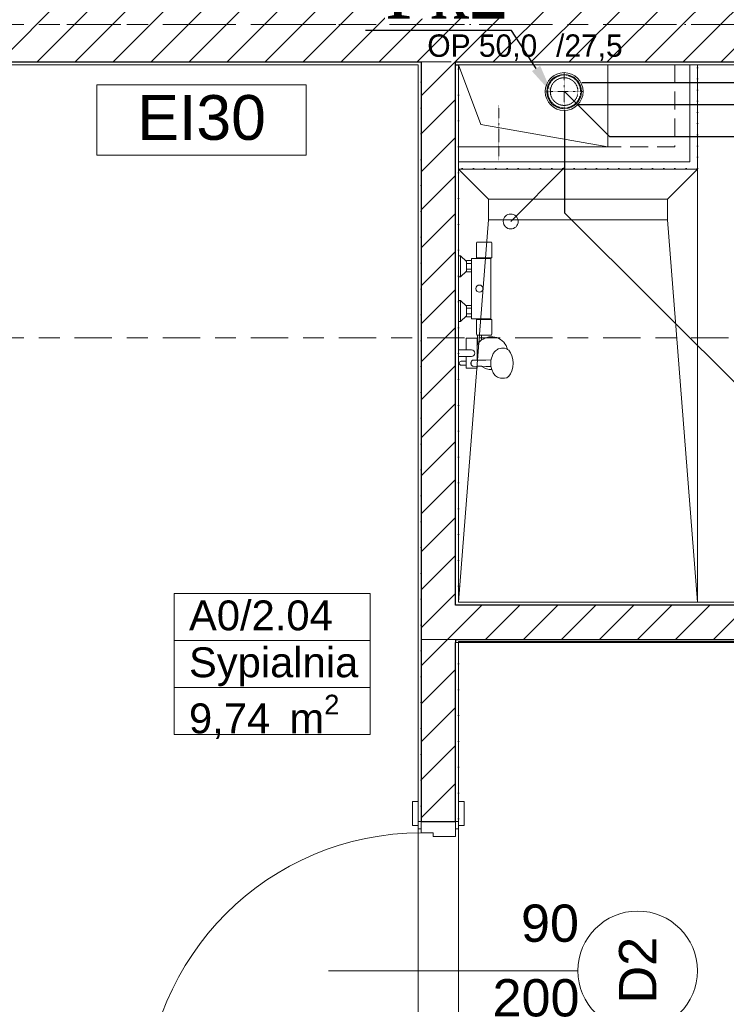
# Model space of a CAD drawing. Header units: millimetres. Extents: x -52968 to 399385, y -141133 to 110561.
# Tile 19 of 146: x 66206 to 68572, y -111775 to -108477. Entities that reach past the tile are written whole.
import ezdxf
from ezdxf import colors
from ezdxf.entities.mleader import LeaderData, LeaderLine
from ezdxf.enums import TextEntityAlignment as Align
from ezdxf.math import Vec2, Vec3

# ---------------------------------------------------------------- set-up
doc = ezdxf.new("R2010")
doc.units = ezdxf.units.MM
for name, pattern in [('DASHDOT', [1, 0.5, -0.25, 0, -0.25]), ('HIDDEN', [0.375, 0.25, -0.125]), ('SIM-Wegliniec-21.07.2025-Parter$0$DASHDOT', [1, 0.5, -0.25, 0, -0.25]), ('SIM-Wegliniec-21.07.2025-Parter$0$Kropki i Kreski', [360, 180, -90, 0, -90]), ('SIM-Wegliniec-21.07.2025-Parter$0$Przerywana długa', [390, 250, -140]), ('SIM-Wegliniec-21.07.2025-Parter$0$Przerywana gęsta', [90, 60, -30]), ('SIM-Wegliniec-21.07.2025-Parter$0$Przerywana podwójnie', [295, 125, -50, 70, -50])]:
    doc.linetypes.add(name, pattern=pattern)
for name, color, linetype, lineweight in [('2DH_PRO_kan', 12, 'Continuous', 15), ('CP_AXISKA', 7, 'DASHDOT', 15), ('CP_HIDDE', 203, 'HIDDEN', 18), ('RR_IWK_KS', 19, 'Kanalizacja', 30), ('RR_IWK_opisy', 7, 'Continuous', 0), ('RR_ks_podposadzkowa', 32, 'Kanalizacja', 30), ('SIM-Wegliniec-21.07.2025-Parter$0$Nowe_A-Armatura_Nr_pióra__5', 250, 'Continuous', 0), ('SIM-Wegliniec-21.07.2025-Parter$0$Nowe_A-Belki-Wieniec_Nr_pióra__69', 250, 'Continuous', 0), ('SIM-Wegliniec-21.07.2025-Parter$0$Nowe_A-Belki-Wieniec_Nr_pióra__90', 250, 'Continuous', 0), ('SIM-Wegliniec-21.07.2025-Parter$0$Nowe_A-Osi_Nr_pióra__20', 250, 'Continuous', 0), ('SIM-Wegliniec-21.07.2025-Parter$0$Nowe_A-Posadzki_Nr_pióra__89', 250, 'Continuous', 0), ('SIM-Wegliniec-21.07.2025-Parter$0$Nowe_A-PPOŻ_Nr_pióra__20', 250, 'Continuous', 0), ('SIM-Wegliniec-21.07.2025-Parter$0$Nowe_A-Przebicia_Nr_pióra__1', 250, 'Continuous', 0), ('SIM-Wegliniec-21.07.2025-Parter$0$Nowe_A-Strefy-Parter_Nr_pióra__94', 250, 'Continuous', 0), ('SIM-Wegliniec-21.07.2025-Parter$0$Nowe_a-tabelka_Nr_pióra__1', 250, 'Continuous', 0), ('SIM-Wegliniec-21.07.2025-Parter$0$Nowe_A-Wentylacja-Mechaniczna-0-5', 250, 'Continuous', 0), ('SIM-Wegliniec-21.07.2025-Parter$0$Nowe_A-Wentylacja-Mechaniczna-0-5_Nr_pióra__47', 250, 'Continuous', 0), ('SIM-Wegliniec-21.07.2025-Parter$0$Nowe_A-Wentylacja-Mechaniczna-0-5_Nr_pióra__67', 250, 'Continuous', 0), ('SIM-Wegliniec-21.07.2025-Parter$0$Nowe_A-Ściany-Działowe', 250, 'Continuous', 0), ('SIM-Wegliniec-21.07.2025-Parter$0$Nowe_A-Ściany-Działowe_Nr_pióra__27', 250, 'Continuous', 0), ('SIM-Wegliniec-21.07.2025-Parter$0$Nowe_A-Ściany-Działowe_Nr_pióra__47', 250, 'Continuous', 0), ('SIM-Wegliniec-21.07.2025-Parter$0$Nowe_A-Ściany-Wewnętrzne', 250, 'Continuous', 0), ('SIM-Wegliniec-21.07.2025-Parter$0$Nowe_A-Ściany-Wewnętrzne_Nr_pióra__27', 250, 'Continuous', 0), ('SIM-Wegliniec-21.07.2025-Parter$0$Nowe_A-Ściany-Wewnętrzne_Nr_pióra__47', 250, 'Continuous', 0), ('SIM-Wegliniec-21.07.2025-Parter$0$Nowe_Drzwi Archicad_Nr_pióra__23', 250, 'Continuous', 0), ('SIM-Wegliniec-21.07.2025-Parter$0$Nowe_Drzwi Archicad_Nr_pióra__27', 250, 'Continuous', 0), ('SIM-Wegliniec-21.07.2025-Parter$0$Nowe_Drzwi Archicad_Nr_pióra__3', 250, 'Continuous', 0), ('SIM-Wegliniec-21.07.2025-Parter$0$Nowe_Drzwi Archicad_Nr_pióra__47', 250, 'Continuous', 0), ('SIM-Wegliniec-21.07.2025-Parter$0$Nowe_FLUID-Wwc-SYM_Nr_pióra__1', 250, 'Continuous', 0), ('SIM-Wegliniec-21.07.2025-Parter$0$Nowe_Metryczki pomieszczeń Archicada_Nr_pióra__6', 250, 'Continuous', 0), ('SIM-Wegliniec-21.07.2025-Parter$0$Nowe_Znaczniki drzwi Archicada_Nr_pióra__2', 250, 'Continuous', 0), ('SIM-Wegliniec-21.07.2025-Parter$0$Nowe_Znaczniki drzwi Archicada_Nr_pióra__45', 250, 'Continuous', 0), ('SIM-Wegliniec-21.07.2025-Parter$0$Nowe_Znaczniki drzwi Archicada_Nr_pióra__7', 250, 'Continuous', 0)]:
    doc.layers.add(name, color=color, linetype=linetype, lineweight=lineweight)
doc.layers.add('_xref', color=250, linetype='Continuous')
doc.styles.add('CP_ATTR', font='ARIAL.TTF')
doc.styles.add('Garamond', font='GARA.TTF')
doc.styles.add('SIM-Wegliniec-21.07.2025-Parter$0$MtXpl_Arial', font='txt', dxfattribs={"height": 0.2})
doc.styles.add('SIM-Wegliniec-21.07.2025-Parter$0$STYL_AUTOMATYCZNY_1', font='arial.ttf')
doc.styles.add('SIM-Wegliniec-21.07.2025-Parter$0$STYL_AUTOMATYCZNY_2', font='arial.ttf')
doc.styles.get("Standard").update_dxf_attribs({"font": 'arial.ttf'})
doc.linetypes.add('Kanalizacja', pattern='A,25,0,["◄",Standard,S=5,R=0,X=-5,Y=-2.5],0', length=25)
pattern_1 = [(0, (0, 0), (0, 86.60254), [0, -50]), (0, (25, 43.3), (0, 86.60254), [0, -50])]
pattern_2 = [(45, (0, 0), (-63.63961, 63.63961), [])]
pattern_3 = [(0, (0, 0), (0, 37.5), [0, -37.5])]

# ---------------------------------------------------------------- blocks, each defined once
blk = doc.blocks.new('SIM-Wegliniec-21.07.2025-Parter')
at = {"layer": 'SIM-Wegliniec-21.07.2025-Parter$0$Nowe_A-Wentylacja-Mechaniczna-0-5', "linetype": 'Continuous', "lineweight": 0}
h = blk.add_hatch(dxfattribs=at)
h.set_pattern_fill('Gips', color=256, style=0, pattern_type=2)
h.set_pattern_definition(pattern_3)
h.paths.add_polyline_path([(68475.1, -108952.6), (68475.1, -108627.6), (68450.1, -108627.6), (68450.1, -108952.6)])
h = blk.add_hatch(dxfattribs=at)
h.set_pattern_fill('Gips', color=256, style=0, pattern_type=2)
h.set_pattern_definition(pattern_3)
h.paths.add_polyline_path([(68450.1, -108952.6), (67675.1, -108952.6), (67675.1, -108977.6), (68450.1, -108977.6)])
h = blk.add_hatch(dxfattribs=at)
h.set_pattern_fill('Gips', color=256, style=0, pattern_type=2)
h.set_pattern_definition(pattern_3)
h.paths.add_polyline_path([(68450.1, -108952.6), (68475.1, -108977.6), (68475.1, -108952.6)])
at = {"layer": 'SIM-Wegliniec-21.07.2025-Parter$0$Nowe_A-Wentylacja-Mechaniczna-0-5', "linetype": 'Continuous', "lineweight": 0, "true_color": 0x000000}
h = blk.add_hatch(dxfattribs=at)
h.set_pattern_fill('Gips', color=18, style=0, pattern_type=2)
h.set_pattern_definition(pattern_3)
h.paths.add_polyline_path([(68450.1, -108977.6), (68475.1, -108977.6), (68450.1, -108952.6)])
at = {"layer": 'SIM-Wegliniec-21.07.2025-Parter$0$Nowe_A-Ściany-Działowe', "linetype": 'Continuous', "lineweight": 0}
h = blk.add_hatch(dxfattribs=at)
h.set_pattern_fill('Tynk', color=256, style=0, pattern_type=2)
h.set_pattern_definition(pattern_1)
h.paths.add_polyline_path([(67550.1, -108627.6), (67540.1, -108627.6), (67540.1, -111162.7), (67550.1, -111162.7)])
h = blk.add_hatch(dxfattribs=at)
h.set_pattern_fill('Bloczki_ceramiczne', color=256, style=0, pattern_type=2)
h.set_pattern_definition(pattern_2)
h.paths.add_polyline_path([(67665.1, -108617.6), (67550.1, -108617.6), (67550.1, -108627.6), (67665.1, -108627.6)])
h = blk.add_hatch(dxfattribs=at)
h.set_pattern_fill('Bloczki_ceramiczne', color=256, style=0, pattern_type=2)
h.set_pattern_definition(pattern_2)
h.paths.add_polyline_path([(67665.1, -110437.6), (67665.1, -108627.6), (67550.1, -108627.6), (67550.1, -110437.6)])
h = blk.add_hatch(dxfattribs=at)
h.set_pattern_fill('Tynk', color=256, style=0, pattern_type=2)
h.set_pattern_definition(pattern_1)
h.paths.add_polyline_path([(67675.1, -110427.6), (67675.1, -108627.6), (67665.1, -108627.6), (67665.1, -110427.6)])
at = {"layer": 'SIM-Wegliniec-21.07.2025-Parter$0$Nowe_A-Ściany-Działowe', "linetype": 'Continuous', "lineweight": 0, "true_color": 0x000000}
h = blk.add_hatch(dxfattribs=at)
h.set_pattern_fill('Tynk', color=18, style=0, pattern_type=2)
h.set_pattern_definition(pattern_1)
h.paths.add_polyline_path([(67675.1, -110437.6), (67675.1, -110427.6), (67665.1, -110427.6), (67665.1, -110437.6)])
h = blk.add_hatch(dxfattribs=at)
h.set_pattern_fill('Tynk', color=18, style=0, pattern_type=2)
h.set_pattern_definition(pattern_1)
h.paths.add_polyline_path([(67675.1, -110427.6), (67675.1, -110437.6), (68714.9, -110437.6), (68714.9, -110427.6)])
at = {"layer": 'SIM-Wegliniec-21.07.2025-Parter$0$Nowe_A-Ściany-Działowe', "linetype": 'Continuous', "lineweight": 0}
h = blk.add_hatch(dxfattribs=at)
h.set_pattern_fill('Bloczki_ceramiczne', color=256, style=0, pattern_type=2)
h.set_pattern_definition(pattern_2)
h.paths.add_polyline_path([(67665.1, -110552.6), (67665.1, -110437.6), (67550.1, -110437.6), (67550.1, -110552.6)])
h = blk.add_hatch(dxfattribs=at)
h.set_pattern_fill('Bloczki_ceramiczne', color=256, style=0, pattern_type=2)
h.set_pattern_definition(pattern_2)
h.paths.add_polyline_path([(67675.1, -110552.6), (67675.1, -110437.6), (67665.1, -110437.6), (67665.1, -110552.6)])
h = blk.add_hatch(dxfattribs=at)
h.set_pattern_fill('Bloczki_ceramiczne', color=256, style=0, pattern_type=2)
h.set_pattern_definition(pattern_2)
h.paths.add_polyline_path([(67675.1, -110437.6), (67675.1, -110552.6), (68714.9, -110552.6), (68714.9, -110437.6)])
h = blk.add_hatch(dxfattribs=at)
h.set_pattern_fill('Bloczki_ceramiczne', color=256, style=0, pattern_type=2)
h.set_pattern_definition(pattern_2)
h.paths.add_polyline_path([(67550.1, -110552.6), (67550.1, -111162.7), (67665.1, -111162.7), (67665.1, -110552.6)])
at = {"layer": 'SIM-Wegliniec-21.07.2025-Parter$0$Nowe_A-Ściany-Działowe', "linetype": 'Continuous', "lineweight": 0, "true_color": 0x000000}
h = blk.add_hatch(dxfattribs=at)
h.set_pattern_fill('Tynk', color=18, style=0, pattern_type=2)
h.set_pattern_definition(pattern_1)
h.paths.add_polyline_path([(67675.1, -110562.6), (67675.1, -110552.6), (67665.1, -110552.6), (67665.1, -110562.6)])
at = {"layer": 'SIM-Wegliniec-21.07.2025-Parter$0$Nowe_A-Ściany-Działowe', "linetype": 'Continuous', "lineweight": 0}
h = blk.add_hatch(dxfattribs=at)
h.set_pattern_fill('Tynk', color=256, style=0, pattern_type=2)
h.set_pattern_definition(pattern_1)
h.paths.add_polyline_path([(67675.1, -110562.6), (67665.1, -110562.6), (67665.1, -111162.7), (67675.1, -111162.7)])
at = {"layer": 'SIM-Wegliniec-21.07.2025-Parter$0$Nowe_A-Ściany-Działowe', "linetype": 'Continuous', "lineweight": 0, "true_color": 0x000000}
h = blk.add_hatch(dxfattribs=at)
h.set_pattern_fill('Tynk', color=18, style=0, pattern_type=2)
h.set_pattern_definition(pattern_1)
h.paths.add_polyline_path([(67675.1, -110552.6), (67675.1, -110562.6), (68714.9, -110562.6), (68714.9, -110552.6)])
at = {"layer": 'SIM-Wegliniec-21.07.2025-Parter$0$Nowe_A-Ściany-Wewnętrzne', "linetype": 'Continuous', "lineweight": 0}
h = blk.add_hatch(dxfattribs=at)
h.set_pattern_fill('Bloczki_ceramiczne', color=256, style=0, pattern_type=2)
h.set_pattern_definition(pattern_2)
h.paths.add_polyline_path([(67550.1, -108367.6), (65240.1, -108367.6), (65240.1, -108617.6), (67550.1, -108617.6)])
h = blk.add_hatch(dxfattribs=at)
h.set_pattern_fill('Bloczki_ceramiczne', color=256, style=0, pattern_type=2)
h.set_pattern_definition(pattern_2)
h.paths.add_polyline_path([(67665.1, -108367.6), (67550.1, -108367.6), (67550.1, -108617.6), (67665.1, -108617.6)])
h = blk.add_hatch(dxfattribs=at)
h.set_pattern_fill('Bloczki_ceramiczne', color=256, style=0, pattern_type=2)
h.set_pattern_definition(pattern_2)
h.paths.add_polyline_path([(68415.1, -108367.6), (67665.1, -108367.6), (67665.1, -108617.6), (68415.1, -108617.6)])
h = blk.add_hatch(dxfattribs=at)
h.set_pattern_fill('Bloczki_ceramiczne', color=256, style=0, pattern_type=2)
h.set_pattern_definition(pattern_2)
h.paths.add_polyline_path([(68530.1, -108367.6), (68415.1, -108367.6), (68415.1, -108617.6), (68530.1, -108617.6)])
h = blk.add_hatch(dxfattribs=at)
h.set_pattern_fill('Bloczki_ceramiczne', color=256, style=0, pattern_type=2)
h.set_pattern_definition(pattern_2)
h.paths.add_polyline_path([(68530.1, -108617.6), (70370.1, -108617.6), (70370.1, -108367.6), (68530.1, -108367.6)])
at = {"layer": 'SIM-Wegliniec-21.07.2025-Parter$0$Nowe_A-Ściany-Wewnętrzne', "linetype": 'Continuous', "lineweight": 0, "true_color": 0x000000}
h = blk.add_hatch(dxfattribs=at)
h.set_pattern_fill('Tynk', color=18, style=0, pattern_type=2)
h.set_pattern_definition(pattern_1)
h.paths.add_polyline_path([(67540.1, -108617.6), (65240.1, -108617.6), (65240.1, -108627.6), (67540.1, -108627.6)])
h = blk.add_hatch(dxfattribs=at)
h.set_pattern_fill('Tynk', color=18, style=0, pattern_type=2)
h.set_pattern_definition(pattern_1)
h.paths.add_polyline_path([(67550.1, -108617.6), (67540.1, -108617.6), (67540.1, -108627.6), (67550.1, -108627.6)])
h = blk.add_hatch(dxfattribs=at)
h.set_pattern_fill('Tynk', color=18, style=0, pattern_type=2)
h.set_pattern_definition(pattern_1)
h.paths.add_polyline_path([(67665.1, -108627.6), (70370.1, -108627.6), (70370.1, -108617.6), (67665.1, -108617.6)])
at = {"layer": 'SIM-Wegliniec-21.07.2025-Parter$0$Nowe_A-Armatura_Nr_pióra__5', "linetype": 'Continuous', "lineweight": 13}
for p, q in [((67675.1, -108977.6), (67775.1, -109077.6)), ((68475.1, -108977.6), (68375.1, -109077.6)), ((68475.1, -108977.6), (68475.1, -110427.6)), ((67775.1, -109147.6), (67775.1, -109077.6)), ((67775.1, -109077.6), (68375.1, -109077.6)), ((67775.1, -109077.6), (67775.1, -109147.6)), ((68375.1, -109077.6), (68375.1, -109147.6)), ((68375.1, -109077.6), (68375.1, -109147.6)), ((67775.1, -109147.6), (67675.1, -110427.6)), ((68375.1, -109147.6), (67775.1, -109147.6)), ((68375.1, -109147.6), (68475.1, -110427.6)), ((67735.1, -109274.6), (67735.1, -109224.6)), ((67738.1, -109221.6), (67784, -109221.6)), ((67787, -109224.6), (67787, -109274.6)), ((67675.1, -109337.6), (67675.1, -109267.6)), ((67675.1, -109267.6), (67682.1, -109267.6)), ((67682.1, -109267.6), (67702.1, -109286.6)), ((67682.1, -109267.6), (67682.1, -109337.6)), ((67719.1, -109283.6), (67719.1, -109276.6)), ((67719.1, -109276.6), (67736.1, -109276.6)), ((67736.1, -109274.6), (67735.1, -109274.6)), ((67736.1, -109276.6), (67736.1, -109274.6)), ((67736.1, -109274.6), (67782.1, -109274.6)), ((67782.1, -109276.6), (67736.1, -109276.6)), ((67787, -109274.6), (67782.1, -109274.6)), ((67782.1, -109274.6), (67782.1, -109276.6)), ((67782.1, -109276.6), (67782.3, -109276.6)), ((67782.3, -109276.6), (67782.9, -109276.6)), ((67782.9, -109276.6), (67783.1, -109276.6)), ((67783.1, -109276.6), (67783.1, -109478.6)), ((67702.1, -109286.6), (67702.1, -109283.6)), ((67702.1, -109283.6), (67719.1, -109283.6)), ((67702.1, -109286.6), (67702.1, -109318.6)), ((67702.1, -109293.1), (67719.1, -109293.1)), ((67719.1, -109283.6), (67719.1, -109321.6)), ((67682.1, -109337.6), (67675.1, -109337.6)), ((67702.1, -109318.6), (67682.1, -109337.6)), ((67702.1, -109312.1), (67719.1, -109312.1)), ((67702.1, -109321.6), (67702.1, -109318.6)), ((67719.1, -109321.6), (67702.1, -109321.6)), ((67719.1, -109433.6), (67719.1, -109321.6)), ((67675.1, -109487.6), (67675.1, -109417.6)), ((67675.1, -109417.6), (67682.1, -109417.6)), ((67682.1, -109417.6), (67702.1, -109436.6)), ((67682.1, -109417.6), (67682.1, -109487.6)), ((67702.1, -109436.6), (67702.1, -109433.6)), ((67702.1, -109433.6), (67719.1, -109433.6)), ((67702.1, -109436.6), (67702.1, -109468.6)), ((67719.1, -109433.6), (67719.1, -109471.6)), ((67702.1, -109468.6), (67682.1, -109487.6)), ((67702.1, -109443.1), (67719.1, -109443.1)), ((67702.1, -109462.1), (67719.1, -109462.1)), ((67702.1, -109471.6), (67702.1, -109468.6)), ((67719.1, -109471.6), (67702.1, -109471.6)), ((67719.1, -109478.6), (67719.1, -109471.6)), ((67682.1, -109487.6), (67675.1, -109487.6)), ((67736.1, -109478.6), (67719.1, -109478.6)), ((67735.1, -109530.6), (67735.1, -109480.6)), ((67735.1, -109480.6), (67736.1, -109480.6)), ((67736.1, -109480.6), (67736.1, -109478.6)), ((67736.1, -109478.6), (67782.3, -109478.6)), ((67782.1, -109480.6), (67736.1, -109480.6)), ((67782.3, -109478.6), (67782.1, -109478.6)), ((67782.1, -109478.6), (67782.1, -109480.6)), ((67782.1, -109480.6), (67787, -109480.6)), ((67782.9, -109478.6), (67782.3, -109478.6)), ((67783.1, -109478.6), (67782.9, -109478.6)), ((67787, -109480.6), (67787, -109530.6)), ((67738.6, -109533.6), (67738.1, -109533.6)), ((67738.6, -109564.9), (67738.6, -109533.6)), ((67751.6, -109533.6), (67738.6, -109533.6)), ((67784, -109533.6), (67751.6, -109533.6)), ((67751.6, -109533.6), (67751.6, -109550.3)), ((67701.1, -109582.6), (67701.1, -109543.6)), ((67701.1, -109543.6), (67737.1, -109543.6)), ((67737.1, -109543.6), (67737.1, -109567.5)), ((67737.1, -109567.5), (67737.1, -109617.4)), ((67675.1, -109604.6), (67675.1, -109582.6)), ((67675.1, -109582.6), (67701.1, -109582.6)), ((67701.1, -109604.6), (67675.1, -109604.6)), ((67701.1, -109582.6), (67719.1, -109582.6)), ((67701.1, -109621.1), (67701.1, -109604.6)), ((67719.1, -109604.6), (67701.1, -109604.6)), ((67719.1, -109604.6), (67701.1, -109604.6)), ((67785.9, -109610), (67787.3, -109604.8)), ((67787.3, -109604.8), (67791.4, -109595.3)), ((67791.4, -109595.3), (67796.9, -109588.1)), ((67796.9, -109588.1), (67798.7, -109586)), ((67798.7, -109586), (67805.4, -109581.2)), ((67805.4, -109581.2), (67808.1, -109579.8)), ((67808.1, -109579.8), (67815.5, -109578.1)), ((67815.5, -109578.1), (67818.6, -109577.6)), ((67818.6, -109577.6), (67829.3, -109577.6)), ((67829.3, -109577.6), (67836.7, -109579.3)), ((67836.7, -109579.3), (67839.1, -109581)), ((67839.1, -109581), (67843.6, -109584.3)), ((67843.6, -109584.3), (67849.6, -109592.2)), ((67849.6, -109592.2), (67854.1, -109602.6)), ((67854.1, -109602.6), (67857, -109614.6)), ((67684.1, -109621.1), (67701.1, -109621.1)), ((67701.1, -109634.1), (67684.1, -109634.1)), ((67701.1, -109621.1), (67701.1, -109634.1)), ((67701.1, -109643.6), (67701.1, -109634.1)), ((67716.3, -109627.6), (67716.7, -109625)), ((67716.7, -109630.2), (67716.3, -109627.6)), ((67716.7, -109625), (67717.8, -109622.6)), ((67717.8, -109632.6), (67716.7, -109630.2)), ((67717.8, -109622.8), (67717.6, -109624.6)), ((67717.6, -109624.6), (67717.6, -109630.6)), ((67717.6, -109630.6), (67717.8, -109632.4)), ((67717.8, -109622.6), (67717.9, -109622.6)), ((67717.8, -109622.6), (67717.8, -109622.8)), ((67717.8, -109632.4), (67717.8, -109632.6)), ((67717.8, -109632.6), (67717.9, -109632.6)), ((67718.4, -109621.1), (67717.9, -109622.6)), ((67717.9, -109632.6), (67718.4, -109634.1)), ((67719.4, -109619.6), (67718.4, -109621.1)), ((67718.4, -109634.1), (67719.4, -109635.5)), ((67720.7, -109618.5), (67719.4, -109619.6)), ((67719.4, -109635.5), (67720.7, -109636.7)), ((67722.3, -109617.8), (67720.7, -109618.5)), ((67720.7, -109636.7), (67722.3, -109637.4)), ((67723.9, -109617.6), (67722.3, -109617.8)), ((67722.3, -109637.4), (67723.9, -109637.6)), ((67766.1, -109617.1), (67723.9, -109617.6)), ((67766.1, -109638.1), (67723.9, -109637.6)), ((67753, -109637.9), (67737.1, -109637.7)), ((67737.1, -109637.7), (67737.1, -109643.6)), ((67784.4, -109616.6), (67766.1, -109617.1)), ((67784.4, -109638.6), (67766.1, -109638.1)), ((67783.2, -109627.6), (67783.9, -109618.5)), ((67783.9, -109636.7), (67783.2, -109627.6)), ((67783.9, -109618.5), (67785.9, -109610)), ((67785.9, -109645.2), (67783.9, -109636.7)), ((67857, -109614.6), (67858, -109627.6)), ((67858, -109627.6), (67857, -109640.5)), ((67737.1, -109643.6), (67701.1, -109643.6)), ((67785.9, -109645.2), (67786.8, -109648.6)), ((67787.3, -109650.4), (67786.8, -109648.6)), ((67791.4, -109659.8), (67787.3, -109650.4)), ((67796.9, -109667.1), (67791.4, -109659.8)), ((67798.7, -109669.2), (67796.9, -109667.1)), ((67805.4, -109673.9), (67798.7, -109669.2)), ((67843.6, -109670.9), (67836.7, -109675.9)), ((67849.6, -109662.9), (67843.6, -109670.9)), ((67854.1, -109652.6), (67849.6, -109662.9)), ((67857, -109640.5), (67854.1, -109652.6)), ((67808.1, -109675.4), (67805.4, -109673.9)), ((67815.5, -109677.1), (67808.1, -109675.4)), ((67818.6, -109677.6), (67815.5, -109677.1)), ((67829.3, -109677.6), (67818.6, -109677.6)), ((67836.7, -109675.9), (67829.3, -109677.6))]:
    blk.add_line(p, q, dxfattribs=at)
for centre, radius in [((67850.1, -109152.6), 25), ((67745.1, -109377.6), 12)]:
    blk.add_circle(centre, radius, dxfattribs=at)
for centre, radius, start, end in [((67738.1, -109224.6), 3, 90, 180), ((67784, -109224.6), 3, 360, 90), ((67738.1, -109530.6), 3, 180, 270), ((67785.5, -109593.6), 55, 13.2265, 128.1131), ((67784, -109530.6), 3, 270, 0), ((67785.5, -109593.6), 55, 148.6006, 151.7422), ((67785.5, -109593.6), 55, 128.1131, 148.6006), ((67719.1, -109593.6), 11, 270, 90), ((67684.1, -109627.6), 6.5, 90, 270), ((67785.4, -109593.8), 54.8, 233.6991, 271.4416)]:
    blk.add_arc(centre, radius, start, end, dxfattribs=at)
at = {"layer": 'SIM-Wegliniec-21.07.2025-Parter$0$Nowe_A-Belki-Wieniec_Nr_pióra__69', "linetype": 'SIM-Wegliniec-21.07.2025-Parter$0$Kropki i Kreski', "lineweight": 13}
blk.add_line((70505.1, -108492.6), (65105.1, -108492.6), dxfattribs=at)
at = {"layer": 'SIM-Wegliniec-21.07.2025-Parter$0$Nowe_A-Belki-Wieniec_Nr_pióra__90', "linetype": 'SIM-Wegliniec-21.07.2025-Parter$0$Przerywana długa', "lineweight": 13}
blk.add_line((70380.1, -108617.6), (65230.1, -108617.6), dxfattribs=at)
at = {"layer": 'SIM-Wegliniec-21.07.2025-Parter$0$Nowe_A-Osi_Nr_pióra__20', "linetype": 'SIM-Wegliniec-21.07.2025-Parter$0$Przerywana podwójnie', "lineweight": 13}
for p, q in [((63144.7, -108492.6), (90961.9, -108492.6)), ((63144.7, -109542.6), (90961.9, -109542.6))]:
    blk.add_line(p, q, dxfattribs=at)
at = {"layer": 'SIM-Wegliniec-21.07.2025-Parter$0$Nowe_A-Posadzki_Nr_pióra__89', "linetype": 'Continuous', "lineweight": 13, "flags": 128}
for points in [[(65240.1, -108617.6), (65240.1, -116907.6), (69435.1, -116907.6), (69435.1, -112387.6), (69435.1, -110552.6), (67550.1, -110552.6), (67550.1, -108617.6)], [(67665.1, -110437.6), (70380.1, -110437.6), (70380.1, -108617.6), (67665.1, -108617.6)]]:
    blk.add_lwpolyline(points, close=True, dxfattribs=at)
at = {"layer": 'SIM-Wegliniec-21.07.2025-Parter$0$Nowe_A-PPOŻ_Nr_pióra__20', "linetype": 'Continuous', "lineweight": 13, "flags": 128}
blk.add_lwpolyline([(66464.1, -108694.7), (67165.3, -108694.7), (67165.3, -108930.4), (66464.1, -108930.4)], close=True, dxfattribs=at)
at = {"layer": 'SIM-Wegliniec-21.07.2025-Parter$0$Nowe_A-Przebicia_Nr_pióra__1', "linetype": 'Continuous', "lineweight": 13}
for p, q in [((67750, -108827.7), (67675.1, -108627.6)), ((67675.1, -108627.6), (68174.9, -108627.6)), ((67675.1, -108902.6), (67675.1, -108627.6)), ((67675.1, -108627.6), (67750, -108827.7)), ((68174.9, -108627.6), (68174.9, -108902.6)), ((68174.9, -108902.6), (67750, -108827.7)), ((67750, -108827.7), (68174.9, -108902.6)), ((68174.9, -108902.6), (67675.1, -108902.6))]:
    blk.add_line(p, q, dxfattribs=at)
at = {"layer": 'SIM-Wegliniec-21.07.2025-Parter$0$Nowe_A-Strefy-Parter_Nr_pióra__94', "linetype": 'Continuous', "lineweight": 13, "flags": 128}
for points in [[(67540.1, -108627.6), (65240.1, -108627.6), (65240.1, -112862.7), (67540.1, -112862.7), (67540.1, -111062.8), (67540.1, -110927.7)], [(67675.1, -110427.6), (69661, -110427.6), (70370.1, -110427.6), (70370.1, -108627.6), (68475.1, -108627.6), (68475.1, -108977.6), (67675.1, -108977.6)], [(71870.1, -112397.6), (70410, -112397.6), (70410, -112397.6), (69445.1, -112397.6), (69445.1, -112997.6), (69310.1, -112997.6), (69310.2, -110559.3), (67675.1, -110559.3), (67675.1, -116907.6), (71870.1, -116907.6)]]:
    blk.add_lwpolyline(points, close=True, dxfattribs=at)
at = {"layer": 'SIM-Wegliniec-21.07.2025-Parter$0$Nowe_a-tabelka_Nr_pióra__1', "linetype": 'Continuous', "lineweight": 13}
blk.add_line((67675.1, -108977.6), (68475.1, -108977.6), dxfattribs=at)
at = {"layer": 'SIM-Wegliniec-21.07.2025-Parter$0$Nowe_A-Wentylacja-Mechaniczna-0-5_Nr_pióra__47', "linetype": 'Continuous', "lineweight": 15, "flags": 128}
for points in [[(68450.1, -108627.6), (68400.1, -108627.6)], [(68475.1, -108627.6), (68450.1, -108627.6)], [(68475.1, -108952.6), (68475.1, -108627.6)], [(67675.1, -108952.6), (67675.1, -108902.6)], [(67675.1, -108977.6), (67675.1, -108952.6)], [(67675.1, -108977.6), (68475.1, -108977.6)], [(68475.1, -108977.6), (68475.1, -108952.6)]]:
    blk.add_lwpolyline(points, dxfattribs=at)
at = {"layer": 'SIM-Wegliniec-21.07.2025-Parter$0$Nowe_A-Wentylacja-Mechaniczna-0-5_Nr_pióra__47', "linetype": 'SIM-Wegliniec-21.07.2025-Parter$0$Przerywana gęsta', "lineweight": 15, "flags": 128}
for points in [[(68400.1, -108627.6), (68400.1, -108902.6)], [(68400.1, -108902.6), (67675.1, -108902.6)]]:
    blk.add_lwpolyline(points, dxfattribs=at)
at = {"layer": 'SIM-Wegliniec-21.07.2025-Parter$0$Nowe_A-Wentylacja-Mechaniczna-0-5_Nr_pióra__67', "linetype": 'Continuous', "lineweight": 13}
for p, q in [((68450.1, -108902.6), (68450.1, -108627.6)), ((68450.1, -108952.6), (68450.1, -108902.6)), ((68450.1, -108952.6), (68450.1, -108902.6)), ((67675.1, -108952.6), (68400.1, -108952.6)), ((68400.1, -108952.6), (68450.1, -108952.6))]:
    blk.add_line(p, q, dxfattribs=at)
at = {"layer": 'SIM-Wegliniec-21.07.2025-Parter$0$Nowe_A-Ściany-Działowe_Nr_pióra__27', "linetype": 'Continuous', "lineweight": 25}
for p, q in [((67550.1, -108627.6), (67550.1, -110437.6)), ((67665.1, -110437.6), (67665.1, -108627.6)), ((67550.1, -110437.6), (67550.1, -110552.6)), ((67675.1, -110437.6), (67665.1, -110437.6)), ((67675.1, -110437.6), (67665.1, -110437.6)), ((68714.9, -110437.6), (67675.1, -110437.6)), ((67550.1, -110552.6), (67550.1, -111162.7)), ((67665.1, -110552.6), (67675.1, -110552.6)), ((67665.1, -110552.6), (67665.1, -110562.6)), ((67665.1, -110552.6), (67665.1, -110562.6)), ((67665.1, -111162.7), (67665.1, -110562.6)), ((67675.1, -110552.6), (68714.9, -110552.6)), ((67550.1, -111162.7), (67665.1, -111162.7))]:
    blk.add_line(p, q, dxfattribs=at)
at = {"layer": 'SIM-Wegliniec-21.07.2025-Parter$0$Nowe_A-Ściany-Działowe_Nr_pióra__27', "linetype": 'Continuous', "lineweight": 25, "flags": 128}
blk.add_lwpolyline([(67665.1, -108627.6), (67675.1, -108627.6)], dxfattribs=at)
at = {"layer": 'SIM-Wegliniec-21.07.2025-Parter$0$Nowe_A-Ściany-Działowe_Nr_pióra__47', "linetype": 'Continuous', "lineweight": 15}
for p, q in [((67665.1, -110562.6), (67675.1, -110562.6)), ((67665.1, -110562.6), (67675.1, -110562.6)), ((67540.1, -111162.7), (67540.1, -111095.7)), ((67675.1, -111162.7), (67675.1, -111095.7)), ((67540.1, -111162.7), (67550.1, -111162.7)), ((67540.1, -111162.7), (67550.1, -111162.7)), ((67665.1, -111162.7), (67675.1, -111162.7))]:
    blk.add_line(p, q, dxfattribs=at)
at = {"layer": 'SIM-Wegliniec-21.07.2025-Parter$0$Nowe_A-Ściany-Działowe_Nr_pióra__47', "linetype": 'Continuous', "lineweight": 15, "flags": 128}
for points in [[(67540.1, -108627.6), (67540.1, -111162.7)], [(67675.1, -110427.6), (67675.1, -108627.6)], [(68714.9, -110427.6), (67675.1, -110427.6)], [(67675.1, -110562.6), (68714.9, -110562.6)], [(67675.1, -111162.7), (67675.1, -110562.6)]]:
    blk.add_lwpolyline(points, dxfattribs=at)
at = {"layer": 'SIM-Wegliniec-21.07.2025-Parter$0$Nowe_A-Ściany-Wewnętrzne_Nr_pióra__27', "linetype": 'Continuous', "lineweight": 25}
for p, q in [((65240.1, -108617.6), (67550.1, -108617.6)), ((67550.1, -108617.6), (67550.1, -108627.6)), ((67550.1, -108617.6), (67550.1, -108627.6)), ((67665.1, -108627.6), (67665.1, -108617.6)), ((67665.1, -108617.6), (68415.1, -108617.6)), ((67665.1, -108627.6), (67665.1, -108617.6)), ((68415.1, -108617.6), (68530.1, -108617.6)), ((68530.1, -108617.6), (70370.1, -108617.6))]:
    blk.add_line(p, q, dxfattribs=at)
at = {"layer": 'SIM-Wegliniec-21.07.2025-Parter$0$Nowe_A-Ściany-Wewnętrzne_Nr_pióra__47', "linetype": 'Continuous', "lineweight": 15, "flags": 128}
for points in [[(65240.1, -108627.6), (67540.1, -108627.6)], [(67665.1, -108627.6), (70370.1, -108627.6)]]:
    blk.add_lwpolyline(points, dxfattribs=at)
at = {"layer": 'SIM-Wegliniec-21.07.2025-Parter$0$Nowe_Drzwi Archicad_Nr_pióra__23', "linetype": 'Continuous', "lineweight": 15}
for p, q in [((67550.1, -111200.7), (67550.1, -111162.7)), ((67550.1, -111162.7), (67665.1, -111162.7)), ((67665.1, -111162.7), (67665.1, -111212.7)), ((67590.1, -111200.7), (67550.1, -111200.7)), ((67590.1, -111212.7), (67590.1, -111200.7)), ((67665.1, -111212.7), (67590.1, -111212.7))]:
    blk.add_line(p, q, dxfattribs=at)
at = {"layer": 'SIM-Wegliniec-21.07.2025-Parter$0$Nowe_Drzwi Archicad_Nr_pióra__27', "linetype": 'Continuous', "lineweight": 25}
blk.add_line((67550.1, -111162.7), (67665.1, -111162.7), dxfattribs=at)
blk.add_line((67550.1, -111162.7), (67665.1, -111162.7), dxfattribs=at)
at = {"layer": 'SIM-Wegliniec-21.07.2025-Parter$0$Nowe_Drzwi Archicad_Nr_pióra__3', "linetype": 'Continuous', "lineweight": 13}
for p, q in [((67540.1, -111095.7), (67521.1, -111095.7)), ((67521.1, -111095.7), (67521.1, -111175.7)), ((67540.1, -111175.7), (67540.1, -111095.7)), ((67694.1, -111095.7), (67675.1, -111095.7)), ((67675.1, -111095.7), (67675.1, -111175.7)), ((67694.1, -111175.7), (67694.1, -111095.7)), ((67521.1, -111175.7), (67540.1, -111175.7)), ((67550.1, -111162.7), (67540.1, -111162.7)), ((67540.1, -111162.7), (67540.1, -111187.7)), ((67540.1, -111187.7), (67550.1, -111187.7)), ((67550.1, -111187.7), (67550.1, -111162.7)), ((67675.1, -111162.7), (67665.1, -111162.7)), ((67665.1, -111162.7), (67665.1, -111187.7)), ((67665.1, -111187.7), (67675.1, -111187.7)), ((67675.1, -111187.7), (67675.1, -111162.7)), ((67675.1, -111175.7), (67694.1, -111175.7))]:
    blk.add_line(p, q, dxfattribs=at)
blk.add_arc((67550.1, -112124.7), 924, 90, 180, dxfattribs=at)
at = {"layer": 'SIM-Wegliniec-21.07.2025-Parter$0$Nowe_Drzwi Archicad_Nr_pióra__47', "linetype": 'Continuous', "lineweight": 15}
for p, q in [((67540.1, -111162.7), (67540.1, -111095.7)), ((67540.1, -111162.7), (67540.1, -111095.7)), ((67675.1, -111162.7), (67675.1, -111095.7)), ((67675.1, -111162.7), (67675.1, -111095.7)), ((67540.1, -111162.7), (67550.1, -111162.7)), ((67540.1, -111162.7), (67550.1, -111162.7)), ((67540.1, -111162.7), (67550.1, -111162.7)), ((67665.1, -111162.7), (67675.1, -111162.7)), ((67665.1, -111162.7), (67675.1, -111162.7))]:
    blk.add_line(p, q, dxfattribs=at)
at = {"layer": 'SIM-Wegliniec-21.07.2025-Parter$0$Nowe_FLUID-Wwc-SYM_Nr_pióra__1', "linetype": 'SIM-Wegliniec-21.07.2025-Parter$0$DASHDOT', "lineweight": 13}
for p, q in [((67810.1, -108762.6), (67810.1, -108887.6)), ((67810.1, -108762.6), (67810.1, -108882.6)), ((67810.1, -108842.6), (67810.1, -108887.6)), ((67810.1, -108882.6), (67810.1, -108887.6)), ((67810.1, -108947.6), (67810.1, -108887.6)), ((67810.1, -108947.6), (67810.1, -108887.6))]:
    blk.add_line(p, q, dxfattribs=at)
at = {"layer": 'SIM-Wegliniec-21.07.2025-Parter$0$Nowe_Metryczki pomieszczeń Archicada_Nr_pióra__6', "linetype": 'Continuous', "lineweight": 13}
for p, q in [((66722.6, -110399.4), (67379.2, -110399.4)), ((66722.6, -110556.5), (66722.6, -110399.4)), ((67379.2, -110399.4), (67379.2, -110556.5)), ((67379.2, -110556.5), (66722.6, -110556.5)), ((66722.6, -110556.5), (67379.2, -110556.5)), ((66722.6, -110713.7), (66722.6, -110556.5)), ((67379.2, -110556.5), (67379.2, -110713.7)), ((67379.2, -110713.7), (66722.6, -110713.7)), ((66722.6, -110713.7), (67379.2, -110713.7)), ((66722.6, -110870.8), (66722.6, -110713.7)), ((67379.2, -110713.7), (67379.2, -110870.8)), ((67379.2, -110870.8), (66722.6, -110870.8))]:
    blk.add_line(p, q, dxfattribs=at)
at = {"layer": 'SIM-Wegliniec-21.07.2025-Parter$0$Nowe_Znaczniki drzwi Archicada_Nr_pióra__2', "linetype": 'Continuous', "lineweight": 13, "flags": 128}
blk.add_lwpolyline([(68275.1, -111862.7, 1), (68275.1, -111462.7, 1)], format="xyb", close=True, dxfattribs=at)
at = {"layer": 'SIM-Wegliniec-21.07.2025-Parter$0$Nowe_Znaczniki drzwi Archicada_Nr_pióra__45', "linetype": 'Continuous', "lineweight": 15}
blk.add_line((68075.1, -111662.7), (67240.1, -111662.7), dxfattribs=at)
at = {"layer": 'SIM-Wegliniec-21.07.2025-Parter$0$Nowe_A-PPOŻ_Nr_pióra__20', "linetype": 'Continuous', "lineweight": 13, "insert": (66814.7, -108805.3), "char_height": 150, "attachment_point": 5, "style": 'SIM-Wegliniec-21.07.2025-Parter$0$STYL_AUTOMATYCZNY_1'}
blk.add_mtext('\\A1;{\\pqc;\\fArial|b0|i0|c238|p0;\\W1.000000;EI\\fArial|b0|i0|c238|p0;\\W1.000000;3\\fArial|b0|i0|c238|p0;\\W1.000000;0}', dxfattribs=at)
at = {"layer": 'SIM-Wegliniec-21.07.2025-Parter$0$Nowe_A-Przebicia_Nr_pióra__1', "lineweight": 13, "style": 'SIM-Wegliniec-21.07.2025-Parter$0$MtXpl_Arial'}
for s, p in [('OP 50,0', (67570.7, -108601)), (' /27,5', (67974, -108601))]:
    blk.add_text(s, height=75, dxfattribs=at).set_placement(p)
at = {"layer": 'SIM-Wegliniec-21.07.2025-Parter$0$Nowe_Metryczki pomieszczeń Archicada_Nr_pióra__6', "lineweight": 13, "char_height": 100, "attachment_point": 1, "style": 'SIM-Wegliniec-21.07.2025-Parter$0$STYL_AUTOMATYCZNY_2'}
for s, insert in [('\\A1;{\\pql;\\pt0,2300;\\fArial|b0|i0|c238|p0;\\W1.000000;A0/2.04\\fArial|b0|i0|c238|p0;\\W1.000000;\\A1{\\H.66x;\\S^  ;}\\fArial|b0|i0|c238|p0;\\W1.000000;\\fArial|b0|i0|c238|p0;\\W1.000000;\\A1{\\H.66x;\\S^  ;}}', (66772.6, -110422.2)), ('\\A1;{\\pql;\\pt0,2300;\\fArial|b0|i0|c238|p0;\\W1.000000;Sypialnia\\fArial|b0|i0|c238|p0;\\W1.000000;\\A1{\\H.66x;\\S^  ;}\\fArial|b0|i0|c238|p0;\\W1.000000;\\fArial|b0|i0|c238|p0;\\W1.000000;\\A1{\\H.66x;\\S^  ;}}', (66772.6, -110579.4)), ('\\A1;{\\pql;\\pt0,2300;\\fArial|b0|i0|c238|p0;\\W1.000000;9,74\\fArial|b0|i0|c238|p0;\\W1.000000;\\A1{\\H.66x;\\S^  ;}\\fArial|b0|i0|c238|p0;\\W1.000000; m\\fArial|b0|i0|c238|p0;\\W1.000000;\\A1{\\H.66x;\\S2^  ;}}', (66772.6, -110738))]:
    blk.add_mtext(s, dxfattribs=dict(at, insert=insert))
at = {"layer": 'SIM-Wegliniec-21.07.2025-Parter$0$Nowe_Znaczniki drzwi Archicada_Nr_pióra__7', "lineweight": 13, "char_height": 125, "attachment_point": 7, "style": 'SIM-Wegliniec-21.07.2025-Parter$0$STYL_AUTOMATYCZNY_1'}
for s, insert in [('\\A1;{\\pql;\\pt0;\\fArial|b0|i0|c238|p0;\\W1.000000;90\\fArial|b0|i0|c238|p0;\\W1.000000;\\A1{\\H.66x;\\S^  ;}\\fArial|b0|i0|c238|p0;\\W1.000000;\\fArial|b0|i0|c238|p0;\\W1.000000;}', (67884.4, -111602.3)), ('\\A1;{\\pql;\\pt0;\\fArial|b0|i0|c238|p0;\\W1.000000;200\\fArial|b0|i0|c238|p0;\\W1.000000;\\A1{\\H.66x;\\S^  ;}\\fArial|b0|i0|c238|p0;\\W1.000000;\\fArial|b0|i0|c238|p0;\\W1.000000;}', (67789.1, -111852.3))]:
    blk.add_mtext(s, dxfattribs=dict(at, insert=insert))
at = {"layer": 'SIM-Wegliniec-21.07.2025-Parter$0$Nowe_Znaczniki drzwi Archicada_Nr_pióra__7', "lineweight": 13, "insert": (68337.6, -111772.3), "char_height": 125, "attachment_point": 7, "rotation": 90, "style": 'SIM-Wegliniec-21.07.2025-Parter$0$STYL_AUTOMATYCZNY_1'}
blk.add_mtext('\\A1;{\\pql;\\pt0;\\fArial|b0|i0|c238|p0;\\W1.000000;D2\\fArial|b0|i0|c238|p0;\\W1.000000;\\fArial|b0|i0|c238|p0;\\W1.000000;\\fArial|b0|i0|c238|p0;\\W1.000000;}', dxfattribs=at)
blk = doc.blocks.new('Rhpn_kan000_0048_ffd9kd1')
for radius in [63.5, 57.7]:
    blk.add_circle((0, 0), radius)
at = {"layer": 'CP_AXISKA'}
for p, q in [((0, -63.5), (0, 63.5)), ((-63.5, 0), (63.5, 0))]:
    blk.add_line(p, q, dxfattribs=at)
at = {"layer": 'CP_HIDDE'}
for radius in [55, 46.3]:
    blk.add_circle((0, 0), radius, dxfattribs=at)
at = {"linetype": 'ByBlock', "style": 'CP_ATTR', "flags": 9}
for tag in ['NAME', 'GROUP', 'NUMBER', 'PRODUCER', 'ARTICLE', 'PRODUCT-TYPE', 'ORDER-NO', 'CHARACTER', 'DN', 'PN', 'TEMPERATURE', 'FLOW', 'POWER', 'VOLTAGE', 'WEIGHT', 'OTHER']:
    blk.add_attdef(tag, text='', height=0.00005, rotation=270, dxfattribs=at).set_placement((0, 0), align=Align.MIDDLE_LEFT)

msp = doc.modelspace()

# ---------------------------------------------------------------- block references
at = {"layer": '_xref'}
msp.add_blockref('SIM-Wegliniec-21.07.2025-Parter', (0, 0), dxfattribs=at)

# ---------------------------------------------------------------- next in the draw order: linework, layer by layer
at = {"layer": 'RR_IWK_KS', "ltscale": 30}
for p, q in [((68088.1, -108687.2), (69556.6, -108687.2)), ((68078.6, -108761.2), (68828.1, -108761.2)), ((68030.6, -108782.5), (68030.6, -109123.2)), ((67850.1, -109152.6), (68030.6, -108972.1)), ((68030.6, -109123.2), (68740.6, -109833.2))]:
    msp.add_line(p, q, dxfattribs=at)
at = {"layer": 'RR_ks_podposadzkowa', "ltscale": 50}
for p in [(68030.6, -108717.5), (70960.1, -108869.1)]:
    msp.add_line(p, (68182.3, -108869.1), dxfattribs=at)

# ---------------------------------------------------------------- next in the draw order: leaders
at = {"layer": 'RR_IWK_opisy'}
ml = msp.add_multileader_mtext('Standard', dxfattribs=at)
ml.set_content('Pk2', color=256, style='Garamond')
ml.set_leader_properties()
ml.build(insert=Vec2(0, 0))
ml.multileader.update_dxf_attribs({"text_left_attachment_type": 6, "text_right_attachment_type": 6, "arrow_head_size": 100})
ctx = ml.context
ctx.base_point, ctx.char_height, ctx.arrow_head_size, ctx.plane_origin = Vec3(67399.1, -108513.2), 200, 100, Vec3(68285, -203873.3)
ctx.left_attachment, ctx.right_attachment, ctx.text_align_type = 6, 6, 2
notes = []
notes.append((ctx, [(0, (1, 1, 0), (67853, -108513.2), (-1, 0), 8, [(0, [(67989.1, -108724.1)], 0, [])])]))
ctx.mtext.insert, ctx.mtext.alignment = Vec3(67843, -108273.2), 3
ctx.mtext.has_bg_fill, ctx.mtext.bg_color, ctx.mtext.bg_scale_factor, ctx.mtext.bg_transparency, ctx.mtext.use_window_bg_color = 1, -1027028792, 1, 0, 1
for ctx, leaders in notes:
    for number, flags, end, landing, length, lines in leaders:
        leader = LeaderData()
        leader.index, (leader.has_last_leader_line, leader.has_dogleg_vector, leader.attachment_direction) = number, flags
        leader.last_leader_point, leader.dogleg_vector, leader.dogleg_length = Vec3(end), Vec3(landing), length
        for number, points, colour, breaks in lines:
            line = LeaderLine()
            line.index, line.vertices, line.color, line.breaks = number, Vec3.list(points), colors.encode_raw_color(colour), breaks
            leader.lines.append(line)
        ctx.leaders.append(leader)

# ---------------------------------------------------------------- next in the draw order: block references
at = {"layer": '2DH_PRO_kan', "ltscale": 30}
msp.add_blockref('Rhpn_kan000_0048_ffd9kd1', (68028.9, -108717.5), dxfattribs=at)

doc.saveas('drawing.dxf')
